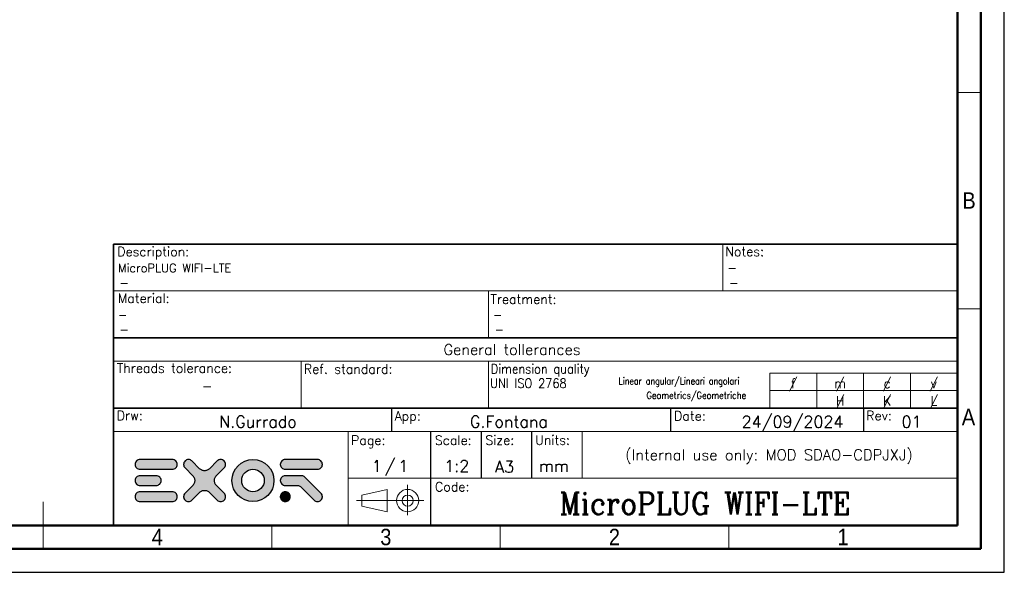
# Model space of a CAD drawing. Header units: millimetres. Extents: x 0 to 420, y 0 to 297.
# Tile 36 of 87: x 210 to 420, y 0 to 118. Entities that reach past the tile are written whole.
import ezdxf

# ---------------------------------------------------------------- set-up
doc = ezdxf.new("R2010")
doc.units = ezdxf.units.MM
doc.linetypes.add('SLD-Solido', pattern=[0])
doc.layers.add('BLOCCO', color=7, linetype='SLD-Solido')
doc.layers.add('CARTIGLIO_EXOR', color=7, linetype='SLD-Solido')
doc.styles.add('SLDTEXTSTYLE0', font='ITALICT_.TTF')
doc.styles.add('SLDTEXTSTYLE1', font='COMPLEX_.TTF', dxfattribs={"width": 0.994764})
doc.styles.add('SLDTEXTSTYLE12', font='GOTHIC.TTF', dxfattribs={"width": 0.913})
doc.styles.add('SLDTEXTSTYLE2', font='COMPLEX_.TTF', dxfattribs={"width": 0.887879})
doc.styles.add('SLDTEXTSTYLE3', font='ROMANS__.TTF', dxfattribs={"width": 0.984293})
doc.styles.add('SLDTEXTSTYLE4', font='ROMANS__.TTF', dxfattribs={"width": 0.847866})
doc.styles.add('SLDTEXTSTYLE5', font='ROMANS__.TTF', dxfattribs={"width": 0.817611})
doc.styles.add('SLDTEXTSTYLE6', font='ROMANS__.TTF', dxfattribs={"width": 0.89042})
doc.styles.add('SLDTEXTSTYLE7', font='ROMANS__.TTF', dxfattribs={"width": 0.889915})

msp = doc.modelspace()

# ---------------------------------------------------------------- hatches: boundary and pattern name
at = {"layer": 'CARTIGLIO_EXOR'}
for points in [[(242.7591, 24.0364), (242.556, 24.0567), (235.671, 24.0567), (235.4476, 24.0364), (235.2648, 23.9754), (235.082, 23.8739), (234.9196, 23.752), (234.7977, 23.5896), (234.6962, 23.4068), (234.6352, 23.224), (234.6149, 23.0006), (234.6352, 22.7975), (234.6962, 22.5944), (234.7977, 22.4116), (234.9196, 22.2694), (235.082, 22.1273), (235.2648, 22.046), (235.4476, 21.9851), (235.671, 21.9648), (242.556, 21.9648), (242.7591, 21.9851), (242.9622, 22.046), (243.145, 22.1273), (243.2872, 22.2694), (243.409, 22.4116), (243.5106, 22.5944), (243.5715, 22.7975), (243.5918, 23.0006), (243.5715, 23.224), (243.5106, 23.4068), (243.409, 23.5896), (243.2872, 23.752), (243.145, 23.8739), (242.9622, 23.9754)], [(249.7051, 21.6804), (249.5629, 21.6601), (249.4207, 21.6601), (249.2786, 21.6601), (249.1567, 21.6804), (249.0145, 21.7211), (248.8724, 21.7617), (248.7505, 21.8226), (248.6083, 21.9038), (248.5068, 21.9851), (248.3849, 22.0866), (246.7195, 23.752), (246.5774, 23.8739), (246.3946, 23.9754), (246.1915, 24.0364), (245.9884, 24.0567), (245.7853, 24.0364), (245.5822, 23.9754), (245.3994, 23.8739), (245.2572, 23.752), (245.1151, 23.5896), (245.0338, 23.4068), (244.9729, 23.224), (244.9526, 23.0006), (244.9729, 22.7975), (245.0338, 22.5944), (245.1151, 22.4116), (245.2572, 22.2694), (246.9023, 20.604), (247.0039, 20.5025), (247.0851, 20.3806), (247.1663, 20.2588), (247.2273, 20.1166), (247.2679, 19.9744), (247.3085, 19.8526), (247.3288, 19.7104), (247.3288, 19.5682), (247.3288, 19.4261), (247.3085, 19.2839), (247.2679, 19.1417), (247.2273, 18.9996), (247.1663, 18.8777), (247.0851, 18.7558), (247.0039, 18.634), (246.9023, 18.5121), (245.2572, 16.867), (245.1151, 16.7046), (245.0338, 16.5218), (244.9729, 16.339), (244.9526, 16.1156), (244.9729, 15.9125), (245.0338, 15.7094), (245.1151, 15.5266), (245.2572, 15.3844), (245.3994, 15.2422), (245.5822, 15.161), (245.7853, 15.1001), (245.9884, 15.0798), (246.2118, 15.1001), (246.3946, 15.161), (246.5774, 15.2626), (246.7398, 15.3844), (248.3849, 17.0295), (248.5068, 17.1311), (248.6287, 17.2326), (248.7505, 17.2935), (248.8724, 17.3545), (249.0145, 17.4154), (249.1567, 17.4357), (249.2989, 17.456), (249.441, 17.4763), (249.5832, 17.456), (249.7254, 17.4357), (249.8472, 17.4154), (249.9894, 17.3545), (250.1113, 17.2935), (250.2534, 17.2326), (250.3753, 17.1311), (250.4768, 17.0295), (252.1422, 15.3844), (252.2844, 15.2626), (252.4672, 15.161), (252.6703, 15.1001), (252.8734, 15.0798), (253.0765, 15.1001), (253.2796, 15.161), (253.4624, 15.2422), (253.6249, 15.3844), (253.7467, 15.5266), (253.8483, 15.7094), (253.9092, 15.9125), (253.9295, 16.1156), (253.9092, 16.339), (253.8483, 16.5218), (253.7467, 16.7046), (253.6249, 16.867), (251.9595, 18.5121), (251.8579, 18.634), (251.7767, 18.7558), (251.6954, 18.8777), (251.6345, 18.9996), (251.5939, 19.1417), (251.5533, 19.2636), (251.5329, 19.4057), (251.5329, 19.5479), (251.5329, 19.6901), (251.5533, 19.8323), (251.5736, 19.9541), (251.6345, 20.0963), (251.6751, 20.2181), (251.7564, 20.3603), (251.8376, 20.4619), (251.9391, 20.5837), (253.6249, 22.2694), (253.7467, 22.4116), (253.8483, 22.5944), (253.9092, 22.7975), (253.9295, 23.0006), (253.9092, 23.224), (253.8483, 23.4068), (253.7467, 23.5896), (253.6249, 23.752), (253.4624, 23.8739), (253.2796, 23.9754), (253.0765, 24.0364), (252.8734, 24.0567), (252.6703, 24.0364), (252.4672, 23.9754), (252.2844, 23.8739), (252.1422, 23.752), (250.4768, 22.0866), (250.355, 21.9851), (250.2534, 21.9038), (250.1113, 21.8226), (249.9894, 21.7617), (249.8472, 21.7211)], [(266.42, 21.9851), (266.6434, 21.9648), (273.5284, 21.9648), (273.7315, 21.9851), (273.9346, 22.046), (274.1174, 22.1273), (274.2596, 22.2694), (274.4017, 22.4116), (274.483, 22.5944), (274.5439, 22.7975), (274.5642, 23.0006), (274.5439, 23.224), (274.483, 23.4068), (274.4017, 23.5896), (274.2596, 23.752), (274.1174, 23.8739), (273.9346, 23.9754), (273.7315, 24.0364), (273.5284, 24.0567), (266.6434, 24.0567), (266.42, 24.0364), (266.2372, 23.9754), (266.0544, 23.8739), (265.892, 23.752), (265.7701, 23.5896), (265.6685, 23.4068), (265.6076, 23.224), (265.5873, 23.0006), (265.6076, 22.7975), (265.6685, 22.5944), (265.7701, 22.4116), (265.892, 22.2694), (266.0544, 22.1273), (266.2372, 22.046)], [(239.3268, 20.5837), (239.1034, 20.604), (235.671, 20.604), (235.4476, 20.5837), (235.2648, 20.5228), (235.082, 20.4212), (234.9196, 20.2994), (234.7977, 20.1572), (234.6962, 19.9744), (234.6352, 19.7713), (234.6149, 19.5682), (234.6352, 19.3448), (234.6962, 19.162), (234.7977, 18.9792), (234.9196, 18.8168), (235.082, 18.6949), (235.2648, 18.5934), (235.4476, 18.5324), (235.671, 18.5121), (239.1034, 18.5121), (239.3268, 18.5324), (239.5096, 18.5934), (239.6924, 18.6949), (239.8548, 18.8168), (239.9767, 18.9792), (240.0782, 19.162), (240.1392, 19.3448), (240.1595, 19.5682), (240.1392, 19.7713), (240.0782, 19.9744), (239.9767, 20.1572), (239.8548, 20.2994), (239.6924, 20.4212), (239.5096, 20.5228)], [(270.0758, 20.604), (269.6086, 20.604), (266.6434, 20.604), (266.42, 20.5837), (266.2372, 20.5228), (266.0544, 20.4212), (265.892, 20.2994), (265.7701, 20.1572), (265.6685, 19.9744), (265.6076, 19.7713), (265.5873, 19.5682), (265.6076, 19.3448), (265.6685, 19.162), (265.7701, 18.9792), (265.892, 18.8168), (266.0544, 18.6949), (266.2372, 18.5934), (266.42, 18.5324), (266.6434, 18.5121), (269.2837, 18.5121), (269.4462, 18.5121), (269.6086, 18.4715), (269.7508, 18.3903), (269.8727, 18.2887), (272.777, 15.3844), (272.9394, 15.2422), (273.1222, 15.1407), (273.3253, 15.1001), (273.5284, 15.0798), (273.7315, 15.1001), (273.9143, 15.1407), (274.0971, 15.2422), (274.2596, 15.3844), (274.4017, 15.5469), (274.5033, 15.7297), (274.5439, 15.9125), (274.5642, 16.1156), (274.5439, 16.3187), (274.5033, 16.5218), (274.4017, 16.7046), (274.2596, 16.867), (271.0303, 20.0963), (270.8475, 20.2791), (270.6851, 20.4009), (270.5429, 20.5025), (270.4007, 20.5634), (270.2586, 20.5837)], [(235.4476, 15.1001), (235.671, 15.0798), (242.556, 15.0798), (242.7591, 15.1001), (242.9622, 15.161), (243.145, 15.2626), (243.2872, 15.3844), (243.409, 15.5266), (243.5106, 15.7094), (243.5715, 15.9125), (243.5918, 16.1156), (243.5715, 16.339), (243.5106, 16.5218), (243.409, 16.7046), (243.2872, 16.867), (243.145, 16.9889), (242.9622, 17.0904), (242.7591, 17.1514), (242.556, 17.1717), (235.671, 17.1717), (235.4476, 17.1514), (235.2648, 17.0904), (235.082, 16.9889), (234.9196, 16.867), (234.7977, 16.7046), (234.6962, 16.5218), (234.6352, 16.339), (234.6149, 16.1156), (234.6352, 15.9125), (234.6962, 15.7094), (234.7977, 15.5266), (234.9196, 15.3844), (235.082, 15.2626), (235.2648, 15.161)], [(267.0496, 17.0904), (266.8465, 17.1514), (266.6434, 17.1717), (266.42, 17.1514), (266.2372, 17.0904), (266.0544, 16.9889), (265.892, 16.867), (265.7701, 16.7046), (265.6685, 16.5218), (265.6076, 16.339), (265.5873, 16.1156), (265.6076, 15.9125), (265.6685, 15.7094), (265.7701, 15.5266), (265.892, 15.3844), (266.0544, 15.2626), (266.2372, 15.161), (266.42, 15.1001), (266.6434, 15.0798), (266.8465, 15.1001), (267.0496, 15.161), (267.2324, 15.2626), (267.3746, 15.3844), (267.5167, 15.5266), (267.598, 15.7094), (267.6589, 15.9125), (267.6792, 16.1156), (267.6589, 16.339), (267.598, 16.5218), (267.5167, 16.7046), (267.3746, 16.867), (267.2324, 16.9889)]]:
    msp.add_hatch(color=150, dxfattribs=at).paths.add_polyline_path(points, flags=0)
h = msp.add_hatch(color=150, dxfattribs=at)
edge = h.paths.add_edge_path(flags=0)
edge.add_arc((259.7584, 19.5682), 4.48, 0, 360)
edge = h.paths.add_edge_path(flags=0)
edge.add_arc((259.7584, 19.5682), 2.401, 0, 360)

# ---------------------------------------------------------------- linework, layer by layer
at = {"layer": 'BLOCCO'}
for p, q in [((420, 0), (420, 297)), ((410, 10), (410, 70)), ((0, 0), (420, 0))]:
    msp.add_line(p, q, dxfattribs=at)
at = {"layer": 'BLOCCO', "linetype": 'SLD-Solido', "lineweight": 50}
for p, q in [((415, 292), (415, 5)), ((410, 287), (410, 10)), ((410, 10), (20, 10)), ((415, 5), (15, 5))]:
    msp.add_line(p, q, dxfattribs=at)
at = {"layer": 'BLOCCO', "linetype": 'SLD-Solido', "lineweight": 18}
for p, q in [((410, 102.3333), (415, 102.3333)), ((410, 56.1667), (415, 56.1667)), ((215, 4.999), (215, 15.001)), ((263.75, 10), (263.75, 5)), ((312.5, 10), (312.5, 5)), ((361.25, 10), (361.25, 5))]:
    msp.add_line(p, q, dxfattribs=at)
at = {"layer": 'CARTIGLIO_EXOR', "lineweight": 35}
for p, q in [((230, 70), (230, 10)), ((230, 70), (410, 70)), ((230, 50), (410, 50)), ((230, 35), (410, 35))]:
    msp.add_line(p, q, dxfattribs=at)
at = {"layer": 'CARTIGLIO_EXOR', "lineweight": 18}
for p, q in [((360, 70), (360, 60)), ((230, 60), (410, 60)), ((310, 60), (310, 50)), ((230, 45), (410, 45)), ((270, 45), (270, 35)), ((310, 45), (310, 35)), ((370, 42.5), (370, 35)), ((370, 42.5), (410, 42.5)), ((380, 42.5), (380, 35)), ((390, 42.5), (390, 35)), ((400, 42.5), (400, 35)), ((370, 38.75), (410, 38.75)), ((230, 30), (410, 30)), ((280.0851, 30), (280.0851, 10)), ((329.9932, 20.0963), (329.9932, 30)), ((280.0851, 20.0963), (410.0851, 20.0963)), ((282.9922, 16.4844), (288.3579, 17.6715)), ((288.3579, 17.6715), (288.3579, 12.9228)), ((292.738, 12.1822), (292.738, 18.6538)), ((281.8503, 15.2972), (296.1687, 15.2972)), ((282.9922, 14.11), (282.9922, 16.4844)), ((288.3579, 12.9228), (282.9922, 14.11))]:
    msp.add_line(p, q, dxfattribs=at)
at = {"layer": 'CARTIGLIO_EXOR'}
for p, q in [((289.3564, 30), (289.3564, 35)), ((348.7873, 35), (348.7873, 30)), ((390, 35), (390, 30)), ((297.5932, 30), (297.5932, 10)), ((308.3932, 30), (308.3932, 20.0963)), ((319.1932, 30), (319.1932, 20.0963))]:
    msp.add_line(p, q, dxfattribs=at)
at = {"layer": 'CARTIGLIO_EXOR', "color": 150}
for p, q in [((234.6352, 23.224), (234.6149, 23.0006)), ((234.6962, 23.4068), (234.6352, 23.224)), ((234.7977, 23.5896), (234.6962, 23.4068)), ((234.9196, 23.752), (234.7977, 23.5896)), ((235.082, 23.8739), (234.9196, 23.752)), ((235.2648, 23.9754), (235.082, 23.8739)), ((235.4476, 24.0364), (235.2648, 23.9754)), ((235.671, 24.0567), (235.4476, 24.0364)), ((242.556, 24.0567), (235.671, 24.0567)), ((242.7591, 24.0364), (242.556, 24.0567)), ((242.9622, 23.9754), (242.7591, 24.0364)), ((243.145, 23.8739), (242.9622, 23.9754)), ((243.2872, 23.752), (243.145, 23.8739)), ((243.409, 23.5896), (243.2872, 23.752)), ((243.5106, 23.4068), (243.409, 23.5896)), ((243.5715, 23.224), (243.5106, 23.4068)), ((243.5918, 23.0006), (243.5715, 23.224)), ((244.9729, 23.224), (244.9526, 23.0006)), ((245.0338, 23.4068), (244.9729, 23.224)), ((245.1151, 23.5896), (245.0338, 23.4068)), ((245.2572, 23.752), (245.1151, 23.5896)), ((245.3994, 23.8739), (245.2572, 23.752)), ((245.5822, 23.9754), (245.3994, 23.8739)), ((245.7853, 24.0364), (245.5822, 23.9754)), ((245.9884, 24.0567), (245.7853, 24.0364)), ((246.1915, 24.0364), (245.9884, 24.0567)), ((246.3946, 23.9754), (246.1915, 24.0364)), ((246.5774, 23.8739), (246.3946, 23.9754)), ((246.7195, 23.752), (246.5774, 23.8739)), ((248.3849, 22.0866), (246.7195, 23.752)), ((252.1422, 23.752), (250.4768, 22.0866)), ((252.2844, 23.8739), (252.1422, 23.752)), ((252.4672, 23.9754), (252.2844, 23.8739)), ((252.6703, 24.0364), (252.4672, 23.9754)), ((252.8734, 24.0567), (252.6703, 24.0364)), ((253.0765, 24.0364), (252.8734, 24.0567)), ((253.2796, 23.9754), (253.0765, 24.0364)), ((253.4624, 23.8739), (253.2796, 23.9754)), ((253.6249, 23.752), (253.4624, 23.8739)), ((253.7467, 23.5896), (253.6249, 23.752)), ((253.8483, 23.4068), (253.7467, 23.5896)), ((253.9092, 23.224), (253.8483, 23.4068)), ((253.9295, 23.0006), (253.9092, 23.224)), ((265.6076, 23.224), (265.5873, 23.0006)), ((265.6685, 23.4068), (265.6076, 23.224)), ((265.7701, 23.5896), (265.6685, 23.4068)), ((265.892, 23.752), (265.7701, 23.5896)), ((266.0544, 23.8739), (265.892, 23.752)), ((266.2372, 23.9754), (266.0544, 23.8739)), ((266.42, 24.0364), (266.2372, 23.9754)), ((266.6434, 24.0567), (266.42, 24.0364)), ((273.5284, 24.0567), (266.6434, 24.0567)), ((273.7315, 24.0364), (273.5284, 24.0567)), ((273.9346, 23.9754), (273.7315, 24.0364)), ((274.1174, 23.8739), (273.9346, 23.9754)), ((274.2596, 23.752), (274.1174, 23.8739)), ((274.4017, 23.5896), (274.2596, 23.752)), ((274.483, 23.4068), (274.4017, 23.5896)), ((274.5439, 23.224), (274.483, 23.4068)), ((274.5642, 23.0006), (274.5439, 23.224)), ((234.6149, 23.0006), (234.6352, 22.7975)), ((234.6352, 22.7975), (234.6962, 22.5944)), ((234.6962, 22.5944), (234.7977, 22.4116)), ((234.7977, 22.4116), (234.9196, 22.2694)), ((234.9196, 22.2694), (235.082, 22.1273)), ((235.082, 22.1273), (235.2648, 22.046)), ((235.2648, 22.046), (235.4476, 21.9851)), ((235.4476, 21.9851), (235.671, 21.9648)), ((235.671, 21.9648), (242.556, 21.9648)), ((242.556, 21.9648), (242.7591, 21.9851)), ((242.7591, 21.9851), (242.9622, 22.046)), ((242.9622, 22.046), (243.145, 22.1273)), ((243.145, 22.1273), (243.2872, 22.2694)), ((243.2872, 22.2694), (243.409, 22.4116)), ((243.409, 22.4116), (243.5106, 22.5944)), ((243.5106, 22.5944), (243.5715, 22.7975)), ((243.5715, 22.7975), (243.5918, 23.0006)), ((244.9526, 23.0006), (244.9729, 22.7975)), ((244.9729, 22.7975), (245.0338, 22.5944)), ((245.0338, 22.5944), (245.1151, 22.4116)), ((245.1151, 22.4116), (245.2572, 22.2694)), ((245.2572, 22.2694), (246.9023, 20.604)), ((248.5068, 21.9851), (248.3849, 22.0866)), ((248.6083, 21.9038), (248.5068, 21.9851)), ((248.7505, 21.8226), (248.6083, 21.9038)), ((248.8724, 21.7617), (248.7505, 21.8226)), ((249.0145, 21.7211), (248.8724, 21.7617)), ((249.1567, 21.6804), (249.0145, 21.7211)), ((249.2786, 21.6601), (249.1567, 21.6804)), ((249.4207, 21.6601), (249.2786, 21.6601)), ((249.5629, 21.6601), (249.4207, 21.6601)), ((249.7051, 21.6804), (249.5629, 21.6601)), ((249.8472, 21.7211), (249.7051, 21.6804)), ((249.9894, 21.7617), (249.8472, 21.7211)), ((250.1113, 21.8226), (249.9894, 21.7617)), ((250.2534, 21.9038), (250.1113, 21.8226)), ((250.355, 21.9851), (250.2534, 21.9038)), ((250.4768, 22.0866), (250.355, 21.9851)), ((251.9391, 20.5837), (253.6249, 22.2694)), ((253.6249, 22.2694), (253.7467, 22.4116)), ((253.7467, 22.4116), (253.8483, 22.5944)), ((253.8483, 22.5944), (253.9092, 22.7975)), ((253.9092, 22.7975), (253.9295, 23.0006)), ((265.5873, 23.0006), (265.6076, 22.7975)), ((265.6076, 22.7975), (265.6685, 22.5944)), ((265.6685, 22.5944), (265.7701, 22.4116)), ((265.7701, 22.4116), (265.892, 22.2694)), ((265.892, 22.2694), (266.0544, 22.1273)), ((266.0544, 22.1273), (266.2372, 22.046)), ((266.2372, 22.046), (266.42, 21.9851)), ((266.42, 21.9851), (266.6434, 21.9648)), ((266.6434, 21.9648), (273.5284, 21.9648)), ((273.5284, 21.9648), (273.7315, 21.9851)), ((273.7315, 21.9851), (273.9346, 22.046)), ((273.9346, 22.046), (274.1174, 22.1273)), ((274.1174, 22.1273), (274.2596, 22.2694)), ((274.2596, 22.2694), (274.4017, 22.4116)), ((274.4017, 22.4116), (274.483, 22.5944)), ((274.483, 22.5944), (274.5439, 22.7975)), ((274.5439, 22.7975), (274.5642, 23.0006)), ((234.6352, 19.7713), (234.6149, 19.5682)), ((234.6149, 19.5682), (234.6352, 19.3448)), ((234.6962, 19.9744), (234.6352, 19.7713)), ((234.6352, 19.3448), (234.6962, 19.162)), ((234.7977, 20.1572), (234.6962, 19.9744)), ((234.6962, 19.162), (234.7977, 18.9792)), ((234.9196, 20.2994), (234.7977, 20.1572)), ((234.7977, 18.9792), (234.9196, 18.8168)), ((235.082, 20.4212), (234.9196, 20.2994)), ((235.2648, 20.5228), (235.082, 20.4212)), ((235.4476, 20.5837), (235.2648, 20.5228)), ((235.671, 20.604), (235.4476, 20.5837)), ((239.1034, 20.604), (235.671, 20.604)), ((239.3268, 20.5837), (239.1034, 20.604)), ((239.5096, 20.5228), (239.3268, 20.5837)), ((239.6924, 20.4212), (239.5096, 20.5228)), ((239.8548, 20.2994), (239.6924, 20.4212)), ((239.9767, 20.1572), (239.8548, 20.2994)), ((239.8548, 18.8168), (239.9767, 18.9792)), ((240.0782, 19.9744), (239.9767, 20.1572)), ((239.9767, 18.9792), (240.0782, 19.162)), ((240.1392, 19.7713), (240.0782, 19.9744)), ((240.0782, 19.162), (240.1392, 19.3448)), ((240.1595, 19.5682), (240.1392, 19.7713)), ((240.1392, 19.3448), (240.1595, 19.5682)), ((246.9023, 20.604), (247.0039, 20.5025)), ((247.0039, 20.5025), (247.0851, 20.3806)), ((247.0851, 20.3806), (247.1663, 20.2588)), ((247.1663, 20.2588), (247.2273, 20.1166)), ((247.2273, 18.9996), (247.1663, 18.8777)), ((247.2273, 20.1166), (247.2679, 19.9744)), ((247.2679, 19.1417), (247.2273, 18.9996)), ((247.2679, 19.9744), (247.3085, 19.8526)), ((247.3085, 19.2839), (247.2679, 19.1417)), ((247.3085, 19.8526), (247.3288, 19.7104)), ((247.3288, 19.4261), (247.3085, 19.2839)), ((247.3288, 19.7104), (247.3288, 19.5682)), ((247.3288, 19.5682), (247.3288, 19.4261)), ((251.5329, 19.6901), (251.5533, 19.8323)), ((251.5329, 19.5479), (251.5329, 19.6901)), ((251.5329, 19.4057), (251.5329, 19.5479)), ((251.5533, 19.2636), (251.5329, 19.4057)), ((251.5533, 19.8323), (251.5736, 19.9541)), ((251.5939, 19.1417), (251.5533, 19.2636)), ((251.5736, 19.9541), (251.6345, 20.0963)), ((251.6345, 18.9996), (251.5939, 19.1417)), ((251.6345, 20.0963), (251.6751, 20.2181)), ((251.6954, 18.8777), (251.6345, 18.9996)), ((251.6751, 20.2181), (251.7564, 20.3603)), ((251.7564, 20.3603), (251.8376, 20.4619)), ((251.8376, 20.4619), (251.9391, 20.5837)), ((265.6076, 19.7713), (265.5873, 19.5682)), ((265.5873, 19.5682), (265.6076, 19.3448)), ((265.6685, 19.9744), (265.6076, 19.7713)), ((265.6076, 19.3448), (265.6685, 19.162)), ((265.7701, 20.1572), (265.6685, 19.9744)), ((265.6685, 19.162), (265.7701, 18.9792)), ((265.892, 20.2994), (265.7701, 20.1572)), ((265.7701, 18.9792), (265.892, 18.8168)), ((266.0544, 20.4212), (265.892, 20.2994)), ((266.2372, 20.5228), (266.0544, 20.4212)), ((266.42, 20.5837), (266.2372, 20.5228)), ((266.6434, 20.604), (266.42, 20.5837)), ((269.6086, 20.604), (266.6434, 20.604)), ((270.0758, 20.604), (269.6086, 20.604)), ((270.2586, 20.5837), (270.0758, 20.604)), ((270.4007, 20.5634), (270.2586, 20.5837)), ((270.5429, 20.5025), (270.4007, 20.5634)), ((270.6851, 20.4009), (270.5429, 20.5025)), ((270.8475, 20.2791), (270.6851, 20.4009)), ((271.0303, 20.0963), (270.8475, 20.2791)), ((274.2596, 16.867), (271.0303, 20.0963)), ((234.9196, 16.867), (234.7977, 16.7046)), ((234.9196, 18.8168), (235.082, 18.6949)), ((235.082, 16.9889), (234.9196, 16.867)), ((235.082, 18.6949), (235.2648, 18.5934)), ((235.2648, 17.0904), (235.082, 16.9889)), ((235.2648, 18.5934), (235.4476, 18.5324)), ((235.4476, 17.1514), (235.2648, 17.0904)), ((235.4476, 18.5324), (235.671, 18.5121)), ((235.671, 17.1717), (235.4476, 17.1514)), ((235.671, 18.5121), (239.1034, 18.5121)), ((242.556, 17.1717), (235.671, 17.1717)), ((239.1034, 18.5121), (239.3268, 18.5324)), ((239.3268, 18.5324), (239.5096, 18.5934)), ((239.5096, 18.5934), (239.6924, 18.6949)), ((239.6924, 18.6949), (239.8548, 18.8168)), ((242.7591, 17.1514), (242.556, 17.1717)), ((242.9622, 17.0904), (242.7591, 17.1514)), ((243.145, 16.9889), (242.9622, 17.0904)), ((243.2872, 16.867), (243.145, 16.9889)), ((243.409, 16.7046), (243.2872, 16.867)), ((245.2572, 16.867), (245.1151, 16.7046)), ((246.9023, 18.5121), (245.2572, 16.867)), ((246.7398, 15.3844), (248.3849, 17.0295)), ((247.0039, 18.634), (246.9023, 18.5121)), ((247.0851, 18.7558), (247.0039, 18.634)), ((247.1663, 18.8777), (247.0851, 18.7558)), ((248.3849, 17.0295), (248.5068, 17.1311)), ((248.5068, 17.1311), (248.6287, 17.2326)), ((248.6287, 17.2326), (248.7505, 17.2935)), ((248.7505, 17.2935), (248.8724, 17.3545)), ((248.8724, 17.3545), (249.0145, 17.4154)), ((249.0145, 17.4154), (249.1567, 17.4357)), ((249.1567, 17.4357), (249.2989, 17.456)), ((249.2989, 17.456), (249.441, 17.4763)), ((249.441, 17.4763), (249.5832, 17.456)), ((249.5832, 17.456), (249.7254, 17.4357)), ((249.7254, 17.4357), (249.8472, 17.4154)), ((249.8472, 17.4154), (249.9894, 17.3545)), ((249.9894, 17.3545), (250.1113, 17.2935)), ((250.1113, 17.2935), (250.2534, 17.2326)), ((250.2534, 17.2326), (250.3753, 17.1311)), ((250.3753, 17.1311), (250.4768, 17.0295)), ((250.4768, 17.0295), (252.1422, 15.3844)), ((251.7767, 18.7558), (251.6954, 18.8777)), ((251.8579, 18.634), (251.7767, 18.7558)), ((251.9595, 18.5121), (251.8579, 18.634)), ((253.6249, 16.867), (251.9595, 18.5121)), ((253.7467, 16.7046), (253.6249, 16.867)), ((265.892, 16.867), (265.7701, 16.7046)), ((265.892, 18.8168), (266.0544, 18.6949)), ((266.0544, 16.9889), (265.892, 16.867)), ((266.0544, 18.6949), (266.2372, 18.5934)), ((266.2372, 17.0904), (266.0544, 16.9889)), ((266.2372, 18.5934), (266.42, 18.5324)), ((266.42, 17.1514), (266.2372, 17.0904)), ((266.42, 18.5324), (266.6434, 18.5121)), ((266.6434, 17.1717), (266.42, 17.1514)), ((266.6434, 18.5121), (269.2837, 18.5121)), ((266.8465, 17.1514), (266.6434, 17.1717)), ((267.0496, 17.0904), (266.8465, 17.1514)), ((267.2324, 16.9889), (267.0496, 17.0904)), ((267.3746, 16.867), (267.2324, 16.9889)), ((267.5167, 16.7046), (267.3746, 16.867)), ((269.2837, 18.5121), (269.4462, 18.5121)), ((269.4462, 18.5121), (269.6086, 18.4715)), ((269.6086, 18.4715), (269.7508, 18.3903)), ((269.7508, 18.3903), (269.8727, 18.2887)), ((269.8727, 18.2887), (272.777, 15.3844)), ((274.4017, 16.7046), (274.2596, 16.867)), ((234.6352, 16.339), (234.6149, 16.1156)), ((234.6149, 16.1156), (234.6352, 15.9125)), ((234.6962, 16.5218), (234.6352, 16.339)), ((234.6352, 15.9125), (234.6962, 15.7094)), ((234.7977, 16.7046), (234.6962, 16.5218)), ((234.6962, 15.7094), (234.7977, 15.5266)), ((234.7977, 15.5266), (234.9196, 15.3844)), ((234.9196, 15.3844), (235.082, 15.2626)), ((235.082, 15.2626), (235.2648, 15.161)), ((235.2648, 15.161), (235.4476, 15.1001)), ((235.4476, 15.1001), (235.671, 15.0798)), ((235.671, 15.0798), (242.556, 15.0798)), ((242.556, 15.0798), (242.7591, 15.1001)), ((242.7591, 15.1001), (242.9622, 15.161)), ((242.9622, 15.161), (243.145, 15.2626)), ((243.145, 15.2626), (243.2872, 15.3844)), ((243.2872, 15.3844), (243.409, 15.5266)), ((243.5106, 16.5218), (243.409, 16.7046)), ((243.409, 15.5266), (243.5106, 15.7094)), ((243.5715, 16.339), (243.5106, 16.5218)), ((243.5106, 15.7094), (243.5715, 15.9125)), ((243.5918, 16.1156), (243.5715, 16.339)), ((243.5715, 15.9125), (243.5918, 16.1156)), ((244.9729, 16.339), (244.9526, 16.1156)), ((244.9526, 16.1156), (244.9729, 15.9125)), ((245.0338, 16.5218), (244.9729, 16.339)), ((244.9729, 15.9125), (245.0338, 15.7094)), ((245.1151, 16.7046), (245.0338, 16.5218)), ((245.0338, 15.7094), (245.1151, 15.5266)), ((245.1151, 15.5266), (245.2572, 15.3844)), ((245.2572, 15.3844), (245.3994, 15.2422)), ((245.3994, 15.2422), (245.5822, 15.161)), ((245.5822, 15.161), (245.7853, 15.1001)), ((245.7853, 15.1001), (245.9884, 15.0798)), ((245.9884, 15.0798), (246.2118, 15.1001)), ((246.2118, 15.1001), (246.3946, 15.161)), ((246.3946, 15.161), (246.5774, 15.2626)), ((246.5774, 15.2626), (246.7398, 15.3844)), ((252.1422, 15.3844), (252.2844, 15.2626)), ((252.2844, 15.2626), (252.4672, 15.161)), ((252.4672, 15.161), (252.6703, 15.1001)), ((252.6703, 15.1001), (252.8734, 15.0798)), ((252.8734, 15.0798), (253.0765, 15.1001)), ((253.0765, 15.1001), (253.2796, 15.161)), ((253.2796, 15.161), (253.4624, 15.2422)), ((253.4624, 15.2422), (253.6249, 15.3844)), ((253.6249, 15.3844), (253.7467, 15.5266)), ((253.8483, 16.5218), (253.7467, 16.7046)), ((253.7467, 15.5266), (253.8483, 15.7094)), ((253.9092, 16.339), (253.8483, 16.5218)), ((253.8483, 15.7094), (253.9092, 15.9125)), ((253.9295, 16.1156), (253.9092, 16.339)), ((253.9092, 15.9125), (253.9295, 16.1156)), ((265.6076, 16.339), (265.5873, 16.1156)), ((265.5873, 16.1156), (265.6076, 15.9125)), ((265.6685, 16.5218), (265.6076, 16.339)), ((265.6076, 15.9125), (265.6685, 15.7094)), ((265.7701, 16.7046), (265.6685, 16.5218)), ((265.6685, 15.7094), (265.7701, 15.5266)), ((265.7701, 15.5266), (265.892, 15.3844)), ((265.892, 15.3844), (266.0544, 15.2626)), ((266.0544, 15.2626), (266.2372, 15.161)), ((266.2372, 15.161), (266.42, 15.1001)), ((266.42, 15.1001), (266.6434, 15.0798)), ((266.6434, 15.0798), (266.8465, 15.1001)), ((266.8465, 15.1001), (267.0496, 15.161)), ((267.0496, 15.161), (267.2324, 15.2626)), ((267.2324, 15.2626), (267.3746, 15.3844)), ((267.3746, 15.3844), (267.5167, 15.5266)), ((267.598, 16.5218), (267.5167, 16.7046)), ((267.5167, 15.5266), (267.598, 15.7094)), ((267.6589, 16.339), (267.598, 16.5218)), ((267.598, 15.7094), (267.6589, 15.9125)), ((267.6792, 16.1156), (267.6589, 16.339)), ((267.6589, 15.9125), (267.6792, 16.1156)), ((272.777, 15.3844), (272.9394, 15.2422)), ((272.9394, 15.2422), (273.1222, 15.1407)), ((273.1222, 15.1407), (273.3253, 15.1001)), ((273.3253, 15.1001), (273.5284, 15.0798)), ((273.5284, 15.0798), (273.7315, 15.1001)), ((273.7315, 15.1001), (273.9143, 15.1407)), ((273.9143, 15.1407), (274.0971, 15.2422)), ((274.0971, 15.2422), (274.2596, 15.3844)), ((274.2596, 15.3844), (274.4017, 15.5469)), ((274.5033, 16.5218), (274.4017, 16.7046)), ((274.4017, 15.5469), (274.5033, 15.7297)), ((274.5439, 16.3187), (274.5033, 16.5218)), ((274.5033, 15.7297), (274.5439, 15.9125)), ((274.5642, 16.1156), (274.5439, 16.3187)), ((274.5439, 15.9125), (274.5642, 16.1156))]:
    msp.add_line(p, q, dxfattribs=at)
at = {"layer": 'CARTIGLIO_EXOR', "color": 150, "lineweight": 18}
for p, q in [((234.6352, 23.224), (234.6149, 23.0006)), ((234.6962, 23.4068), (234.6352, 23.224)), ((234.7977, 23.5896), (234.6962, 23.4068)), ((234.9196, 23.752), (234.7977, 23.5896)), ((235.082, 23.8739), (234.9196, 23.752)), ((235.2648, 23.9754), (235.082, 23.8739)), ((235.4476, 24.0364), (235.2648, 23.9754)), ((235.671, 24.0567), (235.4476, 24.0364)), ((242.556, 24.0567), (235.671, 24.0567)), ((242.7591, 24.0364), (242.556, 24.0567)), ((242.9622, 23.9754), (242.7591, 24.0364)), ((243.145, 23.8739), (242.9622, 23.9754)), ((243.2872, 23.752), (243.145, 23.8739)), ((243.409, 23.5896), (243.2872, 23.752)), ((243.5106, 23.4068), (243.409, 23.5896)), ((243.5715, 23.224), (243.5106, 23.4068)), ((243.5918, 23.0006), (243.5715, 23.224)), ((244.9526, 23.0006), (244.9729, 23.224)), ((244.9729, 23.224), (245.0338, 23.4068)), ((245.0338, 23.4068), (245.1151, 23.5896)), ((245.1151, 23.5896), (245.2572, 23.752)), ((245.2572, 23.752), (245.3994, 23.8739)), ((245.3994, 23.8739), (245.5822, 23.9754)), ((245.5822, 23.9754), (245.7853, 24.0364)), ((245.7853, 24.0364), (245.9884, 24.0567)), ((245.9884, 24.0567), (246.1915, 24.0364)), ((246.1915, 24.0364), (246.3946, 23.9754)), ((246.3946, 23.9754), (246.5774, 23.8739)), ((246.5774, 23.8739), (246.7195, 23.752)), ((246.7195, 23.752), (248.3849, 22.0866)), ((250.4768, 22.0866), (252.1422, 23.752)), ((252.1422, 23.752), (252.2844, 23.8739)), ((252.2844, 23.8739), (252.4672, 23.9754)), ((252.4672, 23.9754), (252.6703, 24.0364)), ((252.6703, 24.0364), (252.8734, 24.0567)), ((252.8734, 24.0567), (253.0765, 24.0364)), ((253.0765, 24.0364), (253.2796, 23.9754)), ((253.2796, 23.9754), (253.4624, 23.8739)), ((253.4624, 23.8739), (253.6249, 23.752)), ((253.6249, 23.752), (253.7467, 23.5896)), ((253.7467, 23.5896), (253.8483, 23.4068)), ((253.8483, 23.4068), (253.9092, 23.224)), ((253.9092, 23.224), (253.9295, 23.0006)), ((265.6076, 23.224), (265.5873, 23.0006)), ((265.6685, 23.4068), (265.6076, 23.224)), ((265.7701, 23.5896), (265.6685, 23.4068)), ((265.892, 23.752), (265.7701, 23.5896)), ((266.0544, 23.8739), (265.892, 23.752)), ((266.2372, 23.9754), (266.0544, 23.8739)), ((266.42, 24.0364), (266.2372, 23.9754)), ((266.6434, 24.0567), (266.42, 24.0364)), ((273.5284, 24.0567), (266.6434, 24.0567)), ((273.7315, 24.0364), (273.5284, 24.0567)), ((273.9346, 23.9754), (273.7315, 24.0364)), ((274.1174, 23.8739), (273.9346, 23.9754)), ((274.2596, 23.752), (274.1174, 23.8739)), ((274.4017, 23.5896), (274.2596, 23.752)), ((274.483, 23.4068), (274.4017, 23.5896)), ((274.5439, 23.224), (274.483, 23.4068)), ((274.5642, 23.0006), (274.5439, 23.224)), ((234.6149, 23.0006), (234.6352, 22.7975)), ((234.6352, 22.7975), (234.6962, 22.5944)), ((234.6962, 22.5944), (234.7977, 22.4116)), ((234.7977, 22.4116), (234.9196, 22.2694)), ((234.9196, 22.2694), (235.082, 22.1273)), ((235.082, 22.1273), (235.2648, 22.046)), ((235.2648, 22.046), (235.4476, 21.9851)), ((235.4476, 21.9851), (235.671, 21.9648)), ((235.671, 21.9648), (242.556, 21.9648)), ((242.556, 21.9648), (242.7591, 21.9851)), ((242.7591, 21.9851), (242.9622, 22.046)), ((242.9622, 22.046), (243.145, 22.1273)), ((243.145, 22.1273), (243.2872, 22.2694)), ((243.2872, 22.2694), (243.409, 22.4116)), ((243.409, 22.4116), (243.5106, 22.5944)), ((243.5106, 22.5944), (243.5715, 22.7975)), ((243.5715, 22.7975), (243.5918, 23.0006)), ((244.9729, 22.7975), (244.9526, 23.0006)), ((245.0338, 22.5944), (244.9729, 22.7975)), ((245.1151, 22.4116), (245.0338, 22.5944)), ((245.2572, 22.2694), (245.1151, 22.4116)), ((246.9023, 20.604), (245.2572, 22.2694)), ((248.3849, 22.0866), (248.5068, 21.9851)), ((248.5068, 21.9851), (248.6083, 21.9038)), ((248.6083, 21.9038), (248.7505, 21.8226)), ((248.7505, 21.8226), (248.8724, 21.7617)), ((248.8724, 21.7617), (249.0145, 21.7211)), ((249.0145, 21.7211), (249.1567, 21.6804)), ((249.1567, 21.6804), (249.2786, 21.6601)), ((249.2786, 21.6601), (249.4207, 21.6601)), ((249.4207, 21.6601), (249.5629, 21.6601)), ((249.5629, 21.6601), (249.7051, 21.6804)), ((249.7051, 21.6804), (249.8472, 21.7211)), ((249.8472, 21.7211), (249.9894, 21.7617)), ((249.9894, 21.7617), (250.1113, 21.8226)), ((250.1113, 21.8226), (250.2534, 21.9038)), ((250.2534, 21.9038), (250.355, 21.9851)), ((250.355, 21.9851), (250.4768, 22.0866)), ((253.6249, 22.2694), (251.9391, 20.5837)), ((253.7467, 22.4116), (253.6249, 22.2694)), ((253.8483, 22.5944), (253.7467, 22.4116)), ((253.9092, 22.7975), (253.8483, 22.5944)), ((253.9295, 23.0006), (253.9092, 22.7975)), ((265.5873, 23.0006), (265.6076, 22.7975)), ((265.6076, 22.7975), (265.6685, 22.5944)), ((265.6685, 22.5944), (265.7701, 22.4116)), ((265.7701, 22.4116), (265.892, 22.2694)), ((265.892, 22.2694), (266.0544, 22.1273)), ((266.0544, 22.1273), (266.2372, 22.046)), ((266.2372, 22.046), (266.42, 21.9851)), ((266.42, 21.9851), (266.6434, 21.9648)), ((266.6434, 21.9648), (273.5284, 21.9648)), ((273.5284, 21.9648), (273.7315, 21.9851)), ((273.7315, 21.9851), (273.9346, 22.046)), ((273.9346, 22.046), (274.1174, 22.1273)), ((274.1174, 22.1273), (274.2596, 22.2694)), ((274.2596, 22.2694), (274.4017, 22.4116)), ((274.4017, 22.4116), (274.483, 22.5944)), ((274.483, 22.5944), (274.5439, 22.7975)), ((274.5439, 22.7975), (274.5642, 23.0006)), ((234.6352, 19.7713), (234.6149, 19.5682)), ((234.6149, 19.5682), (234.6352, 19.3448)), ((234.6962, 19.9744), (234.6352, 19.7713)), ((234.6352, 19.3448), (234.6962, 19.162)), ((234.7977, 20.1572), (234.6962, 19.9744)), ((234.6962, 19.162), (234.7977, 18.9792)), ((234.9196, 20.2994), (234.7977, 20.1572)), ((234.7977, 18.9792), (234.9196, 18.8168)), ((235.082, 20.4212), (234.9196, 20.2994)), ((235.2648, 20.5228), (235.082, 20.4212)), ((235.4476, 20.5837), (235.2648, 20.5228)), ((235.671, 20.604), (235.4476, 20.5837)), ((239.1034, 20.604), (235.671, 20.604)), ((239.3268, 20.5837), (239.1034, 20.604)), ((239.5096, 20.5228), (239.3268, 20.5837)), ((239.6924, 20.4212), (239.5096, 20.5228)), ((239.8548, 20.2994), (239.6924, 20.4212)), ((239.9767, 20.1572), (239.8548, 20.2994)), ((239.8548, 18.8168), (239.9767, 18.9792)), ((240.0782, 19.9744), (239.9767, 20.1572)), ((239.9767, 18.9792), (240.0782, 19.162)), ((240.1392, 19.7713), (240.0782, 19.9744)), ((240.0782, 19.162), (240.1392, 19.3448)), ((240.1595, 19.5682), (240.1392, 19.7713)), ((240.1392, 19.3448), (240.1595, 19.5682)), ((247.0039, 20.5025), (246.9023, 20.604)), ((247.0851, 20.3806), (247.0039, 20.5025)), ((247.1663, 20.2588), (247.0851, 20.3806)), ((247.2273, 20.1166), (247.1663, 20.2588)), ((247.1663, 18.8777), (247.2273, 18.9996)), ((247.2679, 19.9744), (247.2273, 20.1166)), ((247.2273, 18.9996), (247.2679, 19.1417)), ((247.3085, 19.8526), (247.2679, 19.9744)), ((247.2679, 19.1417), (247.3085, 19.2839)), ((247.3288, 19.7104), (247.3085, 19.8526)), ((247.3085, 19.2839), (247.3288, 19.4261)), ((247.3288, 19.5682), (247.3288, 19.7104)), ((247.3288, 19.4261), (247.3288, 19.5682)), ((251.5533, 19.8323), (251.5329, 19.6901)), ((251.5329, 19.6901), (251.5329, 19.5479)), ((251.5329, 19.5479), (251.5329, 19.4057)), ((251.5329, 19.4057), (251.5533, 19.2636)), ((251.5736, 19.9541), (251.5533, 19.8323)), ((251.5533, 19.2636), (251.5939, 19.1417)), ((251.6345, 20.0963), (251.5736, 19.9541)), ((251.5939, 19.1417), (251.6345, 18.9996)), ((251.6751, 20.2181), (251.6345, 20.0963)), ((251.6345, 18.9996), (251.6954, 18.8777)), ((251.7564, 20.3603), (251.6751, 20.2181)), ((251.8376, 20.4619), (251.7564, 20.3603)), ((251.9391, 20.5837), (251.8376, 20.4619)), ((265.6076, 19.7713), (265.5873, 19.5682)), ((265.5873, 19.5682), (265.6076, 19.3448)), ((265.6685, 19.9744), (265.6076, 19.7713)), ((265.6076, 19.3448), (265.6685, 19.162)), ((265.7701, 20.1572), (265.6685, 19.9744)), ((265.6685, 19.162), (265.7701, 18.9792)), ((265.892, 20.2994), (265.7701, 20.1572)), ((265.7701, 18.9792), (265.892, 18.8168)), ((266.0544, 20.4212), (265.892, 20.2994)), ((266.2372, 20.5228), (266.0544, 20.4212)), ((266.42, 20.5837), (266.2372, 20.5228)), ((266.6434, 20.604), (266.42, 20.5837)), ((269.6086, 20.604), (266.6434, 20.604)), ((270.0758, 20.604), (269.6086, 20.604)), ((270.2586, 20.5837), (270.0758, 20.604)), ((270.4007, 20.5634), (270.2586, 20.5837)), ((270.5429, 20.5025), (270.4007, 20.5634)), ((270.6851, 20.4009), (270.5429, 20.5025)), ((270.8475, 20.2791), (270.6851, 20.4009)), ((271.0303, 20.0963), (270.8475, 20.2791)), ((274.2596, 16.867), (271.0303, 20.0963)), ((234.9196, 16.867), (234.7977, 16.7046)), ((234.9196, 18.8168), (235.082, 18.6949)), ((235.082, 16.9889), (234.9196, 16.867)), ((235.082, 18.6949), (235.2648, 18.5934)), ((235.2648, 17.0904), (235.082, 16.9889)), ((235.2648, 18.5934), (235.4476, 18.5324)), ((235.4476, 17.1514), (235.2648, 17.0904)), ((235.4476, 18.5324), (235.671, 18.5121)), ((235.671, 17.1717), (235.4476, 17.1514)), ((235.671, 18.5121), (239.1034, 18.5121)), ((242.556, 17.1717), (235.671, 17.1717)), ((239.1034, 18.5121), (239.3268, 18.5324)), ((239.3268, 18.5324), (239.5096, 18.5934)), ((239.5096, 18.5934), (239.6924, 18.6949)), ((239.6924, 18.6949), (239.8548, 18.8168)), ((242.7591, 17.1514), (242.556, 17.1717)), ((242.9622, 17.0904), (242.7591, 17.1514)), ((243.145, 16.9889), (242.9622, 17.0904)), ((243.2872, 16.867), (243.145, 16.9889)), ((243.409, 16.7046), (243.2872, 16.867)), ((245.1151, 16.7046), (245.2572, 16.867)), ((245.2572, 16.867), (246.9023, 18.5121)), ((248.3849, 17.0295), (246.7398, 15.3844)), ((246.9023, 18.5121), (247.0039, 18.634)), ((247.0039, 18.634), (247.0851, 18.7558)), ((247.0851, 18.7558), (247.1663, 18.8777)), ((248.5068, 17.1311), (248.3849, 17.0295)), ((248.6287, 17.2326), (248.5068, 17.1311)), ((248.7505, 17.2935), (248.6287, 17.2326)), ((248.8724, 17.3545), (248.7505, 17.2935)), ((249.0145, 17.4154), (248.8724, 17.3545)), ((249.1567, 17.4357), (249.0145, 17.4154)), ((249.2989, 17.456), (249.1567, 17.4357)), ((249.441, 17.4763), (249.2989, 17.456)), ((249.5832, 17.456), (249.441, 17.4763)), ((249.7254, 17.4357), (249.5832, 17.456)), ((249.8472, 17.4154), (249.7254, 17.4357)), ((249.9894, 17.3545), (249.8472, 17.4154)), ((250.1113, 17.2935), (249.9894, 17.3545)), ((250.2534, 17.2326), (250.1113, 17.2935)), ((250.3753, 17.1311), (250.2534, 17.2326)), ((250.4768, 17.0295), (250.3753, 17.1311)), ((252.1422, 15.3844), (250.4768, 17.0295)), ((251.6954, 18.8777), (251.7767, 18.7558)), ((251.7767, 18.7558), (251.8579, 18.634)), ((251.8579, 18.634), (251.9595, 18.5121)), ((251.9595, 18.5121), (253.6249, 16.867)), ((253.6249, 16.867), (253.7467, 16.7046)), ((265.892, 16.867), (265.7701, 16.7046)), ((265.892, 18.8168), (266.0544, 18.6949)), ((266.0544, 16.9889), (265.892, 16.867)), ((266.0544, 18.6949), (266.2372, 18.5934)), ((266.2372, 17.0904), (266.0544, 16.9889)), ((266.2372, 18.5934), (266.42, 18.5324)), ((266.42, 17.1514), (266.2372, 17.0904)), ((266.42, 18.5324), (266.6434, 18.5121)), ((266.6434, 17.1717), (266.42, 17.1514)), ((266.6434, 18.5121), (269.2837, 18.5121)), ((266.8465, 17.1514), (266.6434, 17.1717)), ((267.0496, 17.0904), (266.8465, 17.1514)), ((267.2324, 16.9889), (267.0496, 17.0904)), ((267.3746, 16.867), (267.2324, 16.9889)), ((267.5167, 16.7046), (267.3746, 16.867)), ((269.2837, 18.5121), (269.4462, 18.5121)), ((269.4462, 18.5121), (269.6086, 18.4715)), ((269.6086, 18.4715), (269.7508, 18.3903)), ((269.7508, 18.3903), (269.8727, 18.2887)), ((269.8727, 18.2887), (272.777, 15.3844)), ((274.4017, 16.7046), (274.2596, 16.867)), ((234.6352, 16.339), (234.6149, 16.1156)), ((234.6149, 16.1156), (234.6352, 15.9125)), ((234.6962, 16.5218), (234.6352, 16.339)), ((234.6352, 15.9125), (234.6962, 15.7094)), ((234.7977, 16.7046), (234.6962, 16.5218)), ((234.6962, 15.7094), (234.7977, 15.5266)), ((234.7977, 15.5266), (234.9196, 15.3844)), ((234.9196, 15.3844), (235.082, 15.2626)), ((235.082, 15.2626), (235.2648, 15.161)), ((235.2648, 15.161), (235.4476, 15.1001)), ((235.4476, 15.1001), (235.671, 15.0798)), ((235.671, 15.0798), (242.556, 15.0798)), ((242.556, 15.0798), (242.7591, 15.1001)), ((242.7591, 15.1001), (242.9622, 15.161)), ((242.9622, 15.161), (243.145, 15.2626)), ((243.145, 15.2626), (243.2872, 15.3844)), ((243.2872, 15.3844), (243.409, 15.5266)), ((243.5106, 16.5218), (243.409, 16.7046)), ((243.409, 15.5266), (243.5106, 15.7094)), ((243.5715, 16.339), (243.5106, 16.5218)), ((243.5106, 15.7094), (243.5715, 15.9125)), ((243.5918, 16.1156), (243.5715, 16.339)), ((243.5715, 15.9125), (243.5918, 16.1156)), ((244.9526, 16.1156), (244.9729, 16.339)), ((244.9729, 15.9125), (244.9526, 16.1156)), ((244.9729, 16.339), (245.0338, 16.5218)), ((245.0338, 15.7094), (244.9729, 15.9125)), ((245.0338, 16.5218), (245.1151, 16.7046)), ((245.1151, 15.5266), (245.0338, 15.7094)), ((245.2572, 15.3844), (245.1151, 15.5266)), ((245.3994, 15.2422), (245.2572, 15.3844)), ((245.5822, 15.161), (245.3994, 15.2422)), ((245.7853, 15.1001), (245.5822, 15.161)), ((245.9884, 15.0798), (245.7853, 15.1001)), ((246.2118, 15.1001), (245.9884, 15.0798)), ((246.3946, 15.161), (246.2118, 15.1001)), ((246.5774, 15.2626), (246.3946, 15.161)), ((246.7398, 15.3844), (246.5774, 15.2626)), ((252.2844, 15.2626), (252.1422, 15.3844)), ((252.4672, 15.161), (252.2844, 15.2626)), ((252.6703, 15.1001), (252.4672, 15.161)), ((252.8734, 15.0798), (252.6703, 15.1001)), ((253.0765, 15.1001), (252.8734, 15.0798)), ((253.2796, 15.161), (253.0765, 15.1001)), ((253.4624, 15.2422), (253.2796, 15.161)), ((253.6249, 15.3844), (253.4624, 15.2422)), ((253.7467, 15.5266), (253.6249, 15.3844)), ((253.7467, 16.7046), (253.8483, 16.5218)), ((253.8483, 15.7094), (253.7467, 15.5266)), ((253.8483, 16.5218), (253.9092, 16.339)), ((253.9092, 15.9125), (253.8483, 15.7094)), ((253.9092, 16.339), (253.9295, 16.1156)), ((253.9295, 16.1156), (253.9092, 15.9125)), ((265.6076, 16.339), (265.5873, 16.1156)), ((265.5873, 16.1156), (265.6076, 15.9125)), ((265.6685, 16.5218), (265.6076, 16.339)), ((265.6076, 15.9125), (265.6685, 15.7094)), ((265.7701, 16.7046), (265.6685, 16.5218)), ((265.6685, 15.7094), (265.7701, 15.5266)), ((265.7701, 15.5266), (265.892, 15.3844)), ((265.892, 15.3844), (266.0544, 15.2626)), ((266.0544, 15.2626), (266.2372, 15.161)), ((266.2372, 15.161), (266.42, 15.1001)), ((266.42, 15.1001), (266.6434, 15.0798)), ((266.6434, 15.0798), (266.8465, 15.1001)), ((266.8465, 15.1001), (267.0496, 15.161)), ((267.0496, 15.161), (267.2324, 15.2626)), ((267.2324, 15.2626), (267.3746, 15.3844)), ((267.3746, 15.3844), (267.5167, 15.5266)), ((267.598, 16.5218), (267.5167, 16.7046)), ((267.5167, 15.5266), (267.598, 15.7094)), ((267.6589, 16.339), (267.598, 16.5218)), ((267.598, 15.7094), (267.6589, 15.9125)), ((267.6792, 16.1156), (267.6589, 16.339)), ((267.6589, 15.9125), (267.6792, 16.1156)), ((272.777, 15.3844), (272.9394, 15.2422)), ((272.9394, 15.2422), (273.1222, 15.1407)), ((273.1222, 15.1407), (273.3253, 15.1001)), ((273.3253, 15.1001), (273.5284, 15.0798)), ((273.5284, 15.0798), (273.7315, 15.1001)), ((273.7315, 15.1001), (273.9143, 15.1407)), ((273.9143, 15.1407), (274.0971, 15.2422)), ((274.0971, 15.2422), (274.2596, 15.3844)), ((274.2596, 15.3844), (274.4017, 15.5469)), ((274.5033, 16.5218), (274.4017, 16.7046)), ((274.4017, 15.5469), (274.5033, 15.7297)), ((274.5439, 16.3187), (274.5033, 16.5218)), ((274.5033, 15.7297), (274.5439, 15.9125)), ((274.5642, 16.1156), (274.5439, 16.3187)), ((274.5439, 15.9125), (274.5642, 16.1156))]:
    msp.add_line(p, q, dxfattribs=at)
at = {"layer": 'CARTIGLIO_EXOR', "color": 150}
for radius in [4.48, 2.401]:
    msp.add_circle((259.7584, 19.5682), radius, dxfattribs=at)
at = {"layer": 'CARTIGLIO_EXOR', "lineweight": 18}
for radius in [2.3744, 1.1872]:
    msp.add_circle((292.738, 15.2972), radius, dxfattribs=at)

# ---------------------------------------------------------------- texts
at = {"layer": 'BLOCCO', "char_height": 3.5, "attachment_point": 2, "style": 'SLDTEXTSTYLE12'}
for s, insert in [('B', (412.4733, 81.035)), ('A', (412.3602, 34.8683)), ('4', (239.3398, 9.285)), ('3', (288.0898, 9.285)), ('2', (336.8398, 9.285)), ('1', (385.5898, 9.285))]:
    msp.add_mtext(s, dxfattribs=dict(at, insert=insert))
at = {"layer": 'CARTIGLIO_EXOR'}
for s, insert, char_height, attachment_point, style in [('Description:', (230.8, 69.3855), 2, 1, 'SLDTEXTSTYLE3'), ('Notes:', (360.4754, 69.4139), 2, 1, 'SLDTEXTSTYLE3'), ('MicroPLUG WIFI-LTE', (230.9598, 65.7922), 1.8, 1, 'SLDTEXTSTYLE1'), ('-', (360.9598, 65.7922), 1.8, 1, 'SLDTEXTSTYLE1'), ('-', (231.0876, 62.6426), 1.8, 1, 'SLDTEXTSTYLE0'), ('-', (361.0876, 62.6426), 1.8, 1, 'SLDTEXTSTYLE0'), ('Material:', (230.9197, 59.4363), 2, 1, 'SLDTEXTSTYLE3'), ('Treatment:', (310.4018, 59.2336), 2, 1, 'SLDTEXTSTYLE3'), ('-', (230.9598, 55.7922), 1.8, 1, 'SLDTEXTSTYLE1'), ('-', (310.9598, 55.7922), 1.8, 1, 'SLDTEXTSTYLE1'), ('-', (231.0876, 52.6426), 1.8, 1, 'SLDTEXTSTYLE0'), ('-', (311.0876, 52.6426), 1.8, 1, 'SLDTEXTSTYLE0'), ('General tollerances', (300.4088, 48.6516), 2.3, 1, 'SLDTEXTSTYLE3'), ('Threads tolerance: ', (230.7218, 44.5448), 2, 1, 'SLDTEXTSTYLE3'), ('Ref. standard:', (270.6039, 44.35), 2, 1, 'SLDTEXTSTYLE3'), ('Dimension quality ', (310.4895, 44.3997), 2, 1, 'SLDTEXTSTYLE7'), ('UNI ISO 2768', (310.3371, 41.3111), 2, 1, 'SLDTEXTSTYLE6'), ('Linear angular/Lineari angolari', (337.7522, 41.5296), 1.5, 1, 'SLDTEXTSTYLE5'), ('/', (374.984, 41.2945), 2, 2, 'SLDTEXTSTYLE1'), ('f', (374.9975, 41.2945), 2, 2, 'SLDTEXTSTYLE1'), ('m', (384.9701, 41.2945), 2, 2, 'SLDTEXTSTYLE1'), ('/', (384.984, 41.2945), 2, 2, 'SLDTEXTSTYLE1'), ('c', (394.999, 41.2945), 2, 2, 'SLDTEXTSTYLE1'), ('/', (394.984, 41.2945), 2, 2, 'SLDTEXTSTYLE1'), ('v', (404.9821, 41.2945), 2, 2, 'SLDTEXTSTYLE1'), ('/', (404.984, 41.2945), 2, 2, 'SLDTEXTSTYLE1'), ('-', (249.9677, 40.6695), 2, 2, 'SLDTEXTSTYLE1'), ('Geometrics/Geometriche', (343.696, 38.462), 1.5, 1, 'SLDTEXTSTYLE4'), ('H', (384.985, 37.5445), 2, 2, 'SLDTEXTSTYLE1'), ('/', (384.984, 37.5445), 2, 2, 'SLDTEXTSTYLE1'), ('K', (394.984, 37.5445), 2, 2, 'SLDTEXTSTYLE1'), ('/', (394.984, 37.5445), 2, 2, 'SLDTEXTSTYLE1'), ('/', (404.984, 37.5445), 2, 2, 'SLDTEXTSTYLE1'), ('L', (404.9821, 37.5445), 2, 2, 'SLDTEXTSTYLE1'), ('Drw:', (230.6904, 34.4276), 2, 1, 'SLDTEXTSTYLE3'), ('App:', (289.9633, 34.3399), 2, 1, 'SLDTEXTSTYLE3'), ('Date:', (349.5667, 34.352), 2, 1, 'SLDTEXTSTYLE3'), ('Rev:', (390.5356, 34.4199), 2, 1, 'SLDTEXTSTYLE3'), ('N.Gurrado', (260.8259, 33.3591), 2.5, 2, 'SLDTEXTSTYLE1'), ('G.Fontana', (314.3283, 33.3591), 2.5, 2, 'SLDTEXTSTYLE1'), ('24/09/2024', (385.6963, 33.3591), 2.5, 3, 'SLDTEXTSTYLE1'), ('01', (400.217, 33.3591), 2.5, 2, 'SLDTEXTSTYLE1'), ('Page:', (280.6715, 29.1489), 2, 1, 'SLDTEXTSTYLE3'), ('Scale:', (298.5428, 29.1489), 2, 1, 'SLDTEXTSTYLE3'), ('Size:', (309.3214, 29.1844), 2, 1, 'SLDTEXTSTYLE3'), ('Units:', (319.9412, 29.2048), 2, 1, 'SLDTEXTSTYLE3'), ('(Internal use only: MOD SDAO-CDPJXJ)', (369.8113, 26.2081), 2.31, 2, 'SLDTEXTSTYLE1'), ('1', (286.1497, 23.9122), 2.5, 2, 'SLDTEXTSTYLE1'), ('/', (288.9677, 23.9122), 2.5, 2, 'SLDTEXTSTYLE1'), ('1', (291.8219, 23.9122), 2.5, 2, 'SLDTEXTSTYLE1'), ('1:2', (303.2275, 23.9122), 2.5, 2, 'SLDTEXTSTYLE1'), ('A3', (313.4053, 23.7535), 2.5, 2, 'SLDTEXTSTYLE1'), ('mm', (320.7296, 23.9091), 2.5, 1, 'SLDTEXTSTYLE1'), ('Code:', (298.578, 19.2444), 2, 1, 'SLDTEXTSTYLE3'), ('MicroPLUG WIFI-LTE', (356.1696, 17.0306), 4.725, 2, 'SLDTEXTSTYLE2')]:
    msp.add_mtext(s, dxfattribs=dict(at, insert=insert, char_height=char_height, attachment_point=attachment_point, style=style))

doc.saveas('drawing.dxf')
